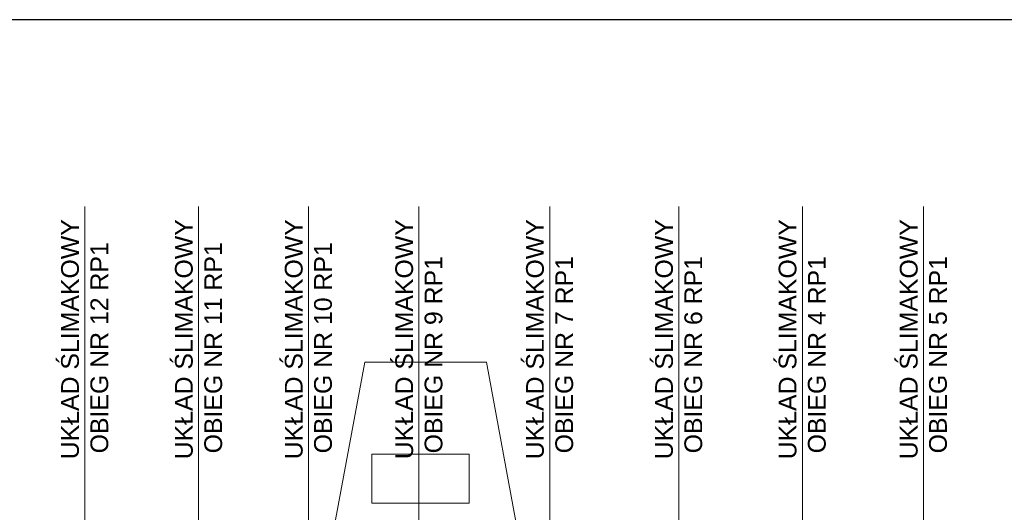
# Model space of a CAD drawing. Extents: x 280060 to 689961, y 120405 to 160329.
# Tile 22 of 85: x 658019 to 659231, y 151496 to 152102. Entities that reach past the tile are written whole.
import ezdxf

# ---------------------------------------------------------------- set-up
doc = ezdxf.new("R2010")
doc.units = 0
doc.header["$MEASUREMENT"] = 0
for name, color, linetype, lineweight in [('KAM-pro Biała Zarys', 7, 'CONTINUOUS', 9), ('KAM-pro Opis C.O.', 16, 'CONTINUOUS', 13), ('KAM-pro Podkład Sanitarny', 253, 'CONTINUOUS', 25)]:
    doc.layers.add(name, color=color, linetype=linetype, lineweight=lineweight)
doc.styles.add('ARIAL', font='arial.ttf')

msp = doc.modelspace()

# ---------------------------------------------------------------- linework, layer by layer
at = {"layer": 'KAM-pro Biała Zarys', "lineweight": 25}
msp.add_lwpolyline([(664216.5, 152102.4), (655816.5, 152102.4), (655816.5, 149132.4), (664216.5, 149132.4)], close=True, dxfattribs=at)
at = {"layer": 'KAM-pro Opis C.O.', "color": 32}
for p, q in [((658099.4, 151266.7), (658099.4, 151872.7)), ((658239.5, 151266.7), (658239.5, 151872.7)), ((658374.7, 151266.7), (658374.7, 151872.7)), ((658510.6, 151266.7), (658510.6, 151872.7)), ((658671.5, 151266.7), (658671.5, 151872.7)), ((658830.3, 151266.7), (658830.3, 151872.7)), ((658982.3, 151140.8), (658982.3, 151872.7)), ((659131.4, 151287), (659131.4, 151872.7))]:
    msp.add_line(p, q, dxfattribs=at)
at = {"layer": 'KAM-pro Podkład Sanitarny', "lineweight": 20, "ltscale": 13}
for p, q in [((658443.8, 151681), (658398, 151433)), ((658593.8, 151681), (658443.8, 151681)), ((658593.8, 151681), (658639.5, 151433)), ((658452.4, 151567.6), (658572.4, 151567.6)), ((658452.4, 151507.6), (658452.4, 151567.6)), ((658572.4, 151567.6), (658572.4, 151507.6)), ((658572.4, 151507.6), (658452.4, 151507.6))]:
    msp.add_line(p, q, dxfattribs=at)

# ---------------------------------------------------------------- texts
at = {"layer": 'KAM-pro Opis C.O.', "color": 32, "style": 'ARIAL'}
for s, p in [('UKŁAD ŚLIMAKOWY', (658092.1, 151561.5)), ('UKŁAD ŚLIMAKOWY', (658232.2, 151561.5)), ('UKŁAD ŚLIMAKOWY', (658367.4, 151561.5)), ('UKŁAD ŚLIMAKOWY', (658503.3, 151561.5)), ('UKŁAD ŚLIMAKOWY', (658664.2, 151561.5)), ('UKŁAD ŚLIMAKOWY', (658823, 151561.5)), ('UKŁAD ŚLIMAKOWY', (658975, 151561.5)), ('UKŁAD ŚLIMAKOWY', (659124.1, 151561.5)), ('OBIEG NR 12 RP1 ', (658128.2, 151568.8)), ('OBIEG NR 11 RP1 ', (658268.3, 151568.8)), ('OBIEG NR 10 RP1 ', (658403.4, 151568.8)), ('OBIEG NR 9 RP1 ', (658539.4, 151568.8)), ('OBIEG NR 7 RP1 ', (658700.2, 151568.8)), ('OBIEG NR 6 RP1 ', (658859, 151568.8)), ('OBIEG NR 4 RP1 ', (659011, 151568.8)), ('OBIEG NR 5 RP1 ', (659160.1, 151568.8))]:
    msp.add_text(s, height=21.87, rotation=90, dxfattribs=at).set_placement(p)

doc.saveas('drawing.dxf')
